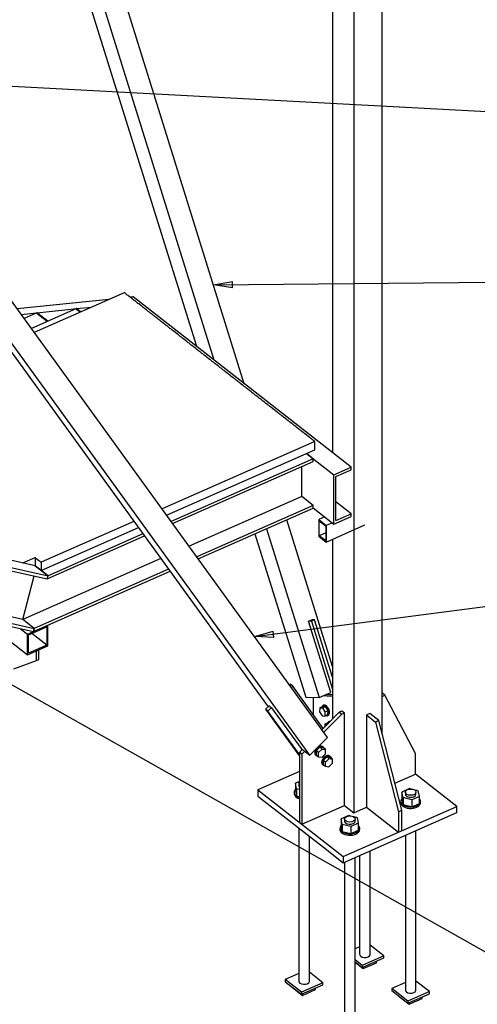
# Paper-space layout 'A0 Advance Steel' of a CAD drawing. Header units: millimetres. Extents: x 292 to 712, y 182 to 776.
# Tile 17 of 61: x 472 to 496, y 321 to 373. Entities that reach past the tile are written whole.
import ezdxf

# ---------------------------------------------------------------- set-up
doc = ezdxf.new("R2010")
doc.units = ezdxf.units.MM
doc.layers.get('0').update_dxf_attribs({"linetype": 'CONTINUOUS'})
for name, color, linetype in [('AS_Belki', 145, 'CONTINUOUS'), ('AS_Blachy', 30, 'CONTINUOUS'), ('AS_Kotwy', 9, 'CONTINUOUS'), ('AS_Kraty', 9, 'CONTINUOUS'), ('AS_Schody', 253, 'CONTINUOUS'), ('AS_Sruby', 9, 'CONTINUOUS')]:
    doc.layers.add(name, color=color, linetype=linetype)

psp = doc.layouts.new('A0 Advance Steel')

# ---------------------------------------------------------------- hatches: boundary and pattern name
at = {"layer": 'AS_Kraty', "extrusion": (-7.6233e-17, 0.809331, 0.587353)}
h = psp.add_hatch(dxfattribs=at)
h.set_pattern_fill('GRATE', color=9, scale=0.266667, angle=-142.9443, style=0)
h.set_pattern_definition([(217.0557, (-473.52048, -32669.24063), (0.1275485, -0.1689205), []), (307.0557, (-473.5205, -32669.2406), (0.675682, 0.510194), [])])
h.paths.add_polyline_path([(-463.077, -32671.718), (-463.117, -32671.664), (-461.22, -32670.149), (-469.231, -32659.49), (-469.279, -32659.443), (-472.07, -32658.376), (-472.77, -32658.821), (-473.05, -32658.447), (-477.922, -32662.126), (-471.225, -32677.87)], flags=0)
h.paths.add_polyline_path([(-472.706, -32678.989), (-479.403, -32663.244), (-487.406, -32669.288), (-477.433, -32682.558), (-477.422, -32682.55)], flags=0)
h = psp.add_hatch(dxfattribs=at)
h.set_pattern_fill('GRATE', color=9, scale=0.266667, angle=-143.074, style=0)
h.set_pattern_definition([(216.926, (-467.51924, -32681.52855), (0.127166, -0.169209), []), (306.926, (-467.5192, -32681.52855), (0.676835, 0.50866), [])])
h.paths.add_polyline_path([(-462.616, -32680.012), (-462.616, -32679.011), (-462.713, -32679), (-471.061, -32685.275), (-470.712, -32686.096)], flags=0)
h.paths.add_polyline_path([(-472.195, -32687.211), (-472.544, -32686.389), (-473.362, -32687.004), (-472.841, -32687.696)], flags=0)
h = psp.add_hatch(dxfattribs=at)
h.set_pattern_fill('GRATE', color=9, scale=0.266667, angle=-143.074, style=0)
h.set_pattern_definition([(216.926, (-469.60195, -32678.75726), (0.127166, -0.169209), []), (306.926, (-469.60195, -32678.7573), (0.676835, 0.50866), [])])
h.paths.add_polyline_path([(-462.766, -32675.788), (-462.926, -32675.575), (-462.997, -32675.545), (-463.052, -32675.586), (-471.204, -32681.796), (-471.178, -32681.859), (-471.097, -32682.049)], flags=0)
h.paths.add_polyline_path([(-472.58, -32683.163), (-472.687, -32682.911), (-475.084, -32684.712), (-474.924, -32684.925)], flags=0)

# ---------------------------------------------------------------- linework, layer by layer
at = {"color": 0, "linetype": 'ByBlock', "lineweight": -2}
for p, q in [((482.122, 359.221), (483.12, 359.397)), ((483.123, 359.064), (482.122, 359.221)), ((483.123, 359.064), (483.12, 359.397)), ((484.282, 340.724), (485.252, 341.018)), ((485.295, 340.688), (484.282, 340.724)), ((485.295, 340.688), (485.252, 341.018))]:
    psp.add_line(p, q, dxfattribs=at)
at = {"color": 7}
for points in [[(463.001, 370.113), (520.758, 367.028), (537.648, 367.028)], [(482.122, 359.221), (520.758, 359.576), (537.648, 359.576)], [(484.282, 340.724), (520.758, 345.488), (537.648, 345.488)], [(461.051, 344.102), (520.758, 310.427), (530.078, 310.427)]]:
    psp.add_lwpolyline(points, dxfattribs=at)
at = {"layer": 'AS_Belki', "linetype": 'Continuous', "ltscale": 0.15}
for p, q in [((489.501, 484.716), (489.501, 331.465)), ((490.993, 335.605), (490.993, 484.716)), ((488.38, 382.514), (488.38, 350.396)), ((483.744, 354.018), (476.219, 378.147)), ((474.544, 377.408), (481.224, 355.988)), ((475.153, 377.677), (482.141, 355.272)), ((488.12, 335.424), (463.001, 370.113)), ((487.188, 334.488), (462.069, 369.177)), ((463.265, 367.046), (484.99, 337.043)), ((488.38, 339.155), (485.974, 346.868)), ((487.973, 347.016), (487.653, 346.875)), ((487.653, 346.875), (488.054, 346.561)), ((487.653, 346.875), (487.653, 346.011)), ((487.685, 346.806), (488.022, 346.543)), ((487.685, 346.029), (487.685, 346.806)), ((484.908, 346.398), (487.675, 337.525)), ((488.022, 346.543), (488.022, 345.766)), ((488.373, 346.703), (488.054, 346.561)), ((488.054, 345.698), (490.087, 346.596)), ((488.054, 346.561), (488.054, 345.698)), ((484.299, 346.129), (486.975, 337.548)), ((487.653, 346.011), (488.054, 345.698)), ((488.022, 346.178), (487.685, 346.029)), ((488.022, 345.766), (487.685, 346.029)), ((488.38, 345.842), (488.38, 336.39)), ((470.045, 341.578), (472.351, 339.776)), ((487.116, 341.535), (487.297, 341.615)), ((487.297, 341.615), (487.308, 341.62)), ((487.308, 341.62), (487.309, 341.615)), ((471.982, 341.143), (472.351, 340.855)), ((472.351, 340.855), (473.417, 341.325)), ((472.405, 340.824), (473.364, 341.248)), ((473.364, 341.248), (473.364, 340.277)), ((473.417, 340.246), (473.417, 341.325)), ((488.283, 337.793), (487.116, 341.535)), ((472.351, 339.776), (472.351, 340.855)), ((472.405, 339.853), (472.405, 340.824)), ((473.364, 340.277), (472.57, 340.897)), ((472.351, 339.776), (473.417, 340.246)), ((473.364, 340.277), (472.405, 339.853)), ((486.975, 337.548), (487.675, 337.525)), ((487.675, 337.525), (488.283, 337.793)), ((485.041, 337.094), (485.035, 337.102)), ((485.035, 337.102), (485.043, 337.096)), ((485.043, 337.096), (485.179, 336.99)), ((485.179, 336.99), (486.732, 334.845)), ((487.188, 334.488), (488.12, 335.424)), ((486.732, 334.845), (487.188, 334.488)), ((489.005, 331.854), (489.501, 331.465)), ((489.501, 331.465), (490.162, 331.757))]:
    psp.add_line(p, q, dxfattribs=at)
at = {"layer": 'AS_Blachy', "linetype": 'Continuous', "ltscale": 0.15}
for p, q in [((472.833, 357.747), (472.801, 357.733)), ((472.848, 357.697), (472.801, 357.733)), ((473.407, 357.299), (472.833, 357.747)), ((473.082, 357.514), (472.848, 357.697)), ((474.916, 357.965), (474.884, 357.951)), ((475.074, 357.802), (474.884, 357.951)), ((475.137, 357.792), (474.916, 357.965)), ((475.105, 357.778), (475.074, 357.802)), ((473.375, 357.285), (473.082, 357.514)), ((487.437, 341.61), (487.267, 341.535)), ((487.437, 341.61), (487.297, 341.615)), ((488.38, 338.588), (487.437, 341.61)), ((487.267, 341.535), (487.127, 341.54)), ((487.267, 341.535), (488.38, 337.966)), ((472.948, 339.519), (472.948, 340.039)), ((472.82, 339.462), (472.82, 339.983)), ((472.82, 339.462), (472.948, 339.519)), ((471.626, 339.034), (472.82, 339.462)), ((486.161, 338.218), (486.123, 338.181)), ((486.289, 338.118), (486.161, 338.218)), ((486.289, 338.118), (486.219, 338.048)), ((487.894, 335.902), (486.289, 338.118)), ((487.358, 337.535), (487.358, 336.641)), ((488.074, 337.601), (487.863, 337.608)), ((488.38, 337.671), (488.033, 337.683)), ((488.346, 337.592), (488.074, 337.601)), ((488.38, 337.591), (488.346, 337.592)), ((491.008, 337.751), (490.993, 337.744)), ((490.993, 337.587), (491.136, 337.651)), ((491.136, 337.651), (491.008, 337.751)), ((492.735, 334.579), (491.136, 337.651)), ((485.043, 337.096), (484.856, 336.909)), ((485.171, 336.996), (484.985, 336.809)), ((484.856, 336.909), (486.638, 334.449)), ((484.985, 336.809), (484.856, 336.909)), ((486.638, 334.525), (484.985, 336.809)), ((488.864, 336.647), (487.92, 335.7)), ((488.736, 336.748), (487.952, 335.961)), ((488.876, 336.81), (488.736, 336.748)), ((488.736, 336.748), (488.864, 336.647)), ((489.005, 336.71), (488.864, 336.647)), ((489.005, 336.71), (488.876, 336.81)), ((489.005, 331.854), (489.005, 336.71)), ((490.333, 336.688), (490.162, 336.613)), ((490.162, 336.613), (490.643, 336.237)), ((490.162, 336.613), (490.162, 331.757)), ((490.813, 336.313), (490.333, 336.688)), ((487.894, 335.902), (487.824, 335.832)), ((487.952, 335.961), (487.894, 335.902)), ((490.813, 336.313), (490.643, 336.237)), ((490.643, 336.237), (491.844, 331.521)), ((492.015, 331.597), (490.813, 336.313)), ((486.793, 334.797), (486.638, 334.642)), ((486.766, 334.542), (486.638, 334.642)), ((486.638, 334.642), (486.638, 330.966)), ((486.921, 334.697), (486.766, 334.542)), ((486.766, 334.542), (486.766, 330.865)), ((492.735, 333.5), (492.735, 334.579)), ((486.638, 333.63), (484.459, 332.669)), ((491.652, 333.022), (492.735, 333.5)), ((494.914, 331.797), (492.735, 333.5)), ((484.459, 332.669), (488.945, 329.163)), ((484.459, 332.669), (484.459, 332.345)), ((484.459, 332.345), (487.904, 329.653)), ((486.766, 330.865), (489.005, 331.854)), ((488.945, 329.163), (494.914, 331.797)), ((490.162, 331.757), (491.844, 330.442)), ((494.914, 331.474), (494.914, 331.797)), ((488.945, 328.839), (494.914, 331.474)), ((491.844, 331.521), (492.015, 331.597)), ((491.844, 331.521), (491.844, 330.442)), ((492.015, 330.518), (492.015, 331.597)), ((486.638, 330.966), (486.766, 330.865)), ((487.904, 329.653), (488.945, 328.839)), ((488.945, 329.163), (488.945, 328.839))]:
    psp.add_line(p, q, dxfattribs=at)
at = {"layer": 'AS_Kotwy', "linetype": 'Continuous', "ltscale": 0.15}
for p, q in [((486.638, 333.118), (486.426, 333.024)), ((486.486, 332.732), (486.426, 333.024)), ((486.426, 333.024), (486.426, 332.657)), ((486.609, 333.04), (486.609, 332.932)), ((486.367, 332.525), (486.367, 332.449)), ((486.426, 332.657), (486.486, 332.365)), ((486.638, 332.694), (486.486, 332.732)), ((486.486, 332.732), (486.486, 332.365)), ((486.486, 332.365), (486.638, 332.327)), ((492.427, 332.734), (492.026, 332.557)), ((492.087, 332.265), (492.026, 332.557)), ((492.026, 332.557), (492.026, 332.19)), ((492.547, 332.15), (492.087, 332.265)), ((492.087, 332.265), (492.087, 331.898)), ((492.21, 332.573), (492.21, 332.465)), ((492.513, 332.712), (492.427, 332.734)), ((492.948, 332.327), (492.547, 332.15)), ((492.887, 332.619), (492.66, 332.676)), ((492.764, 332.419), (492.764, 332.527)), ((492.948, 332.327), (492.887, 332.619)), ((492.948, 331.96), (492.948, 332.327)), ((491.968, 332.058), (491.968, 331.983)), ((492.026, 332.19), (492.087, 331.898)), ((492.087, 331.898), (492.547, 331.783)), ((492.547, 332.15), (492.547, 331.783)), ((492.547, 331.783), (492.948, 331.96)), ((493.006, 332.017), (493.006, 332.092)), ((489.229, 331.322), (488.829, 331.146)), ((489.315, 331.301), (489.229, 331.322)), ((489.69, 331.207), (489.462, 331.264)), ((488.889, 330.854), (488.829, 331.146)), ((488.829, 331.146), (488.829, 330.779)), ((488.829, 330.779), (488.889, 330.487)), ((489.35, 330.739), (488.889, 330.854)), ((488.889, 330.854), (488.889, 330.487)), ((489.012, 331.162), (489.012, 331.054)), ((489.75, 330.915), (489.35, 330.739)), ((489.35, 330.739), (489.35, 330.372)), ((489.567, 331.007), (489.567, 331.115)), ((489.75, 330.915), (489.69, 331.207)), ((489.75, 330.548), (489.75, 330.915)), ((486.609, 330.665), (486.609, 322.637)), ((487.163, 322.591), (487.163, 330.231)), ((488.77, 330.647), (488.77, 330.571)), ((488.889, 330.487), (489.35, 330.372)), ((489.35, 330.372), (489.75, 330.548)), ((489.808, 330.605), (489.808, 330.681)), ((492.21, 330.28), (492.21, 322.17)), ((492.764, 322.124), (492.764, 330.525)), ((489.807, 329.219), (489.807, 324.049)), ((490.361, 324.002), (490.361, 329.464)), ((489.012, 328.869), (489.012, 320.759)), ((489.567, 320.713), (489.567, 329.113)), ((491.074, 323.943), (490.361, 324.5)), ((489.807, 324.423), (489.567, 324.317)), ((489.943, 323.444), (489.567, 323.739)), ((489.567, 323.631), (489.943, 323.336)), ((489.567, 323.617), (489.998, 323.28)), ((491.074, 323.943), (489.943, 323.444)), ((489.943, 323.336), (491.074, 323.835)), ((489.998, 323.28), (490.691, 323.586)), ((490.691, 323.586), (490.691, 323.666)), ((491.074, 323.835), (491.074, 323.943)), ((486.609, 323.011), (485.896, 322.697)), ((487.876, 322.532), (487.163, 323.089)), ((489.943, 323.444), (489.943, 323.336)), ((489.998, 323.36), (489.998, 323.28)), ((486.746, 322.033), (485.896, 322.697)), ((485.896, 322.697), (485.896, 322.589)), ((485.896, 322.589), (486.746, 321.925)), ((487.876, 322.532), (486.746, 322.033)), ((486.746, 321.925), (487.876, 322.424)), ((487.876, 322.424), (487.876, 322.532)), ((492.21, 322.545), (491.497, 322.23)), ((493.477, 322.065), (492.764, 322.622)), ((486.279, 322.289), (486.279, 322.276)), ((486.279, 322.276), (486.8, 321.869)), ((486.746, 322.033), (486.746, 321.925)), ((486.8, 321.869), (487.493, 322.175)), ((486.8, 321.949), (486.8, 321.869)), ((487.493, 322.175), (487.493, 322.255)), ((492.346, 321.566), (491.497, 322.23)), ((491.497, 322.23), (491.497, 322.122)), ((491.497, 322.122), (492.346, 321.458)), ((493.477, 322.065), (492.346, 321.566)), ((492.346, 321.458), (493.477, 321.957)), ((493.477, 321.957), (493.477, 322.065)), ((491.88, 321.823), (491.88, 321.809)), ((491.88, 321.809), (492.401, 321.402)), ((492.346, 321.566), (492.346, 321.458)), ((492.401, 321.402), (493.094, 321.708)), ((492.401, 321.482), (492.401, 321.402)), ((493.094, 321.708), (493.094, 321.788))]:
    psp.add_line(p, q, dxfattribs=at)
at = {"layer": 'AS_Kotwy', "linetype": 'Continuous', "ltscale": 0.15, "extrusion": (-1.11022e-16, 0.809331, 0.587353)}
for centre in [(-492.487, -195.324, 269.143), (-489.289, -194.495, 268.001)]:
    psp.add_circle(centre, 0.28, dxfattribs=at)
for centre, radius, start, end in [((-486.886, -195.598, 269.521), 0.28, 333.7839, 25.3579), ((-486.886, -195.535, 269.433), 0.28, 351.926, 25.3579), ((-486.886, -195.319, 269.136), 0.52, 332.7969, 61.4074), ((-486.886, -195.275, 269.075), 0.52, 3.176, 61.4074), ((-490.084, -190.317, 262.244), 0.28, 351.926, 171.926), ((-486.886, -189.488, 261.102), 0.28, 351.926, 171.926), ((-492.487, -189.214, 260.724), 0.28, 351.926, 171.926)]:
    psp.add_arc(centre, radius, start, end, dxfattribs=at)
at = {"layer": 'AS_Kotwy', "linetype": 'Continuous', "ltscale": 0.15, "extrusion": (2.6446e-15, 0.809331, 0.587353)}
for centre in [(-492.487, -195.261, 269.056), (-489.289, -194.432, 267.913)]:
    psp.add_arc(centre, 0.28, 351.926, 171.926, dxfattribs=at)
at = {"layer": 'AS_Kotwy', "linetype": 'Continuous', "ltscale": 0.15, "extrusion": (6.20597e-16, 0.809331, 0.587353)}
for centre in [(-492.487, -195.045, 268.759), (-489.289, -194.216, 267.616)]:
    psp.add_arc(centre, 0.52, 332.7969, 207.3777, dxfattribs=at)
at = {"layer": 'AS_Kotwy', "linetype": 'Continuous', "ltscale": 0.15, "extrusion": (1.33631e-15, 0.809331, 0.587353)}
for centre in [(-492.487, -195.001, 268.698), (-489.289, -194.172, 267.555)]:
    psp.add_arc(centre, 0.52, 3.176, 183.176, dxfattribs=at)
at = {"layer": 'AS_Kraty', "linetype": 'Continuous', "ltscale": 0.15}
for p, q in [((477.422, 358.801), (472.701, 356.717)), ((477.433, 358.806), (477.422, 358.801)), ((477.473, 358.775), (477.433, 358.806)), ((477.513, 358.743), (477.473, 358.775)), ((477.593, 358.681), (477.513, 358.743)), ((477.633, 358.649), (477.593, 358.681)), ((477.673, 358.618), (477.633, 358.649)), ((477.754, 358.555), (477.673, 358.618)), ((477.794, 358.524), (477.754, 358.555)), ((477.874, 358.462), (477.794, 358.524)), ((477.914, 358.43), (477.874, 358.462)), ((477.954, 358.399), (477.914, 358.43)), ((477.994, 358.368), (477.954, 358.399)), ((478.034, 358.336), (477.994, 358.368)), ((478.074, 358.305), (478.034, 358.336)), ((478.114, 358.274), (478.074, 358.305)), ((478.154, 358.242), (478.114, 358.274)), ((478.194, 358.211), (478.154, 358.242)), ((478.314, 358.117), (478.194, 358.211)), ((472.801, 357.733), (472.168, 357.454)), ((474.884, 357.951), (472.553, 356.922)), ((472.881, 357.671), (472.841, 357.702)), ((473.082, 357.514), (472.881, 357.671)), ((474.924, 357.919), (474.884, 357.951)), ((474.964, 357.888), (474.924, 357.919)), ((475.044, 357.826), (474.964, 357.888)), ((475.084, 357.794), (475.044, 357.826)), ((475.105, 357.778), (475.084, 357.794)), ((478.354, 358.086), (478.314, 358.117)), ((478.434, 358.023), (478.354, 358.086)), ((478.475, 357.992), (478.434, 358.023)), ((478.515, 357.961), (478.475, 357.992)), ((478.595, 357.898), (478.515, 357.961)), ((478.635, 357.867), (478.595, 357.898)), ((478.675, 357.836), (478.635, 357.867)), ((478.715, 357.804), (478.675, 357.836)), ((478.755, 357.773), (478.715, 357.804)), ((478.835, 357.71), (478.755, 357.773)), ((478.875, 357.679), (478.835, 357.71)), ((478.915, 357.648), (478.875, 357.679)), ((478.995, 357.585), (478.915, 357.648)), ((473.122, 357.483), (473.082, 357.514)), ((473.362, 357.295), (473.322, 357.326)), ((473.375, 357.285), (473.362, 357.295)), ((479.035, 357.554), (478.995, 357.585)), ((479.075, 357.523), (479.035, 357.554)), ((479.155, 357.46), (479.075, 357.523)), ((479.195, 357.429), (479.155, 357.46)), ((479.236, 357.397), (479.195, 357.429)), ((479.276, 357.366), (479.236, 357.397)), ((479.316, 357.335), (479.276, 357.366)), ((479.396, 357.272), (479.316, 357.335)), ((479.436, 357.241), (479.396, 357.272)), ((479.556, 357.147), (479.436, 357.241)), ((479.596, 357.116), (479.556, 357.147)), ((479.636, 357.084), (479.596, 357.116)), ((479.676, 357.053), (479.636, 357.084)), ((479.716, 357.022), (479.676, 357.053)), ((479.756, 356.99), (479.716, 357.022)), ((479.796, 356.959), (479.756, 356.99)), ((479.836, 356.928), (479.796, 356.959)), ((479.876, 356.896), (479.836, 356.928)), ((479.956, 356.834), (479.876, 356.896)), ((479.996, 356.803), (479.956, 356.834)), ((480.117, 356.709), (479.996, 356.803)), ((480.157, 356.677), (480.117, 356.709)), ((480.237, 356.615), (480.157, 356.677)), ((480.277, 356.583), (480.237, 356.615)), ((480.317, 356.552), (480.277, 356.583)), ((480.357, 356.521), (480.317, 356.552)), ((480.397, 356.49), (480.357, 356.521)), ((480.437, 356.458), (480.397, 356.49)), ((480.477, 356.427), (480.437, 356.458)), ((480.517, 356.396), (480.477, 356.427)), ((480.557, 356.364), (480.517, 356.396)), ((480.637, 356.302), (480.557, 356.364)), ((480.677, 356.27), (480.637, 356.302)), ((480.717, 356.239), (480.677, 356.27)), ((480.798, 356.176), (480.717, 356.239)), ((480.838, 356.145), (480.798, 356.176)), ((480.878, 356.114), (480.838, 356.145)), ((480.918, 356.083), (480.878, 356.114)), ((480.958, 356.051), (480.918, 356.083)), ((481.038, 355.989), (480.958, 356.051)), ((481.078, 355.957), (481.038, 355.989)), ((481.118, 355.926), (481.078, 355.957)), ((481.198, 355.863), (481.118, 355.926)), ((481.238, 355.832), (481.198, 355.863)), ((481.358, 355.738), (481.238, 355.832)), ((481.398, 355.707), (481.358, 355.738)), ((481.438, 355.676), (481.398, 355.707)), ((481.478, 355.644), (481.438, 355.676)), ((481.518, 355.613), (481.478, 355.644)), ((481.559, 355.582), (481.518, 355.613)), ((481.599, 355.55), (481.559, 355.582)), ((481.639, 355.519), (481.599, 355.55)), ((481.679, 355.488), (481.639, 355.519)), ((481.759, 355.425), (481.679, 355.488)), ((481.799, 355.394), (481.759, 355.425)), ((481.919, 355.3), (481.799, 355.394)), ((481.959, 355.269), (481.919, 355.3)), ((482.039, 355.206), (481.959, 355.269)), ((482.079, 355.175), (482.039, 355.206)), ((482.119, 355.144), (482.079, 355.175)), ((482.159, 355.112), (482.119, 355.144)), ((482.199, 355.081), (482.159, 355.112)), ((482.279, 355.018), (482.199, 355.081)), ((482.32, 354.987), (482.279, 355.018)), ((482.36, 354.956), (482.32, 354.987)), ((482.44, 354.893), (482.36, 354.956)), ((482.48, 354.862), (482.44, 354.893)), ((482.52, 354.83), (482.48, 354.862)), ((482.6, 354.768), (482.52, 354.83)), ((482.64, 354.737), (482.6, 354.768)), ((482.68, 354.705), (482.64, 354.737)), ((482.72, 354.674), (482.68, 354.705)), ((482.76, 354.643), (482.72, 354.674)), ((482.84, 354.58), (482.76, 354.643)), ((482.88, 354.549), (482.84, 354.58)), ((482.92, 354.517), (482.88, 354.549)), ((483, 354.455), (482.92, 354.517)), ((483.04, 354.424), (483, 354.455)), ((483.161, 354.33), (483.04, 354.424)), ((483.201, 354.298), (483.161, 354.33)), ((483.241, 354.267), (483.201, 354.298)), ((483.281, 354.236), (483.241, 354.267)), ((483.321, 354.204), (483.281, 354.236)), ((483.401, 354.142), (483.321, 354.204)), ((483.441, 354.111), (483.401, 354.142)), ((483.481, 354.079), (483.441, 354.111)), ((483.561, 354.017), (483.481, 354.079)), ((483.601, 353.985), (483.561, 354.017)), ((483.681, 353.923), (483.601, 353.985)), ((483.721, 353.891), (483.681, 353.923)), ((483.761, 353.86), (483.721, 353.891)), ((483.801, 353.829), (483.761, 353.86)), ((483.842, 353.798), (483.801, 353.829)), ((483.882, 353.766), (483.842, 353.798)), ((483.922, 353.735), (483.882, 353.766)), ((483.962, 353.704), (483.922, 353.735)), ((484.002, 353.672), (483.962, 353.704)), ((484.122, 353.578), (484.002, 353.672)), ((484.162, 353.547), (484.122, 353.578)), ((484.242, 353.484), (484.162, 353.547)), ((484.282, 353.453), (484.242, 353.484)), ((484.322, 353.422), (484.282, 353.453)), ((484.402, 353.359), (484.322, 353.422)), ((484.442, 353.328), (484.402, 353.359)), ((484.482, 353.297), (484.442, 353.328)), ((484.522, 353.265), (484.482, 353.297)), ((484.562, 353.234), (484.522, 353.265)), ((484.643, 353.171), (484.562, 353.234)), ((484.683, 353.14), (484.643, 353.171)), ((484.723, 353.109), (484.683, 353.14)), ((484.803, 353.046), (484.723, 353.109)), ((484.843, 353.015), (484.803, 353.046)), ((484.883, 352.984), (484.843, 353.015)), ((484.963, 352.921), (484.883, 352.984)), ((485.003, 352.89), (484.963, 352.921)), ((485.043, 352.858), (485.003, 352.89)), ((485.083, 352.827), (485.043, 352.858)), ((485.123, 352.796), (485.083, 352.827)), ((485.203, 352.733), (485.123, 352.796)), ((485.243, 352.702), (485.203, 352.733)), ((485.364, 352.608), (485.243, 352.702)), ((485.404, 352.577), (485.364, 352.608)), ((485.484, 352.514), (485.404, 352.577)), ((485.524, 352.483), (485.484, 352.514)), ((485.564, 352.451), (485.524, 352.483)), ((485.604, 352.42), (485.564, 352.451)), ((485.644, 352.389), (485.604, 352.42)), ((485.684, 352.358), (485.644, 352.389)), ((485.724, 352.326), (485.684, 352.358)), ((485.764, 352.295), (485.724, 352.326)), ((485.804, 352.264), (485.764, 352.295)), ((485.924, 352.17), (485.804, 352.264)), ((485.964, 352.138), (485.924, 352.17)), ((486.044, 352.076), (485.964, 352.138)), ((486.084, 352.045), (486.044, 352.076)), ((486.125, 352.013), (486.084, 352.045)), ((486.205, 351.951), (486.125, 352.013)), ((486.245, 351.919), (486.205, 351.951)), ((486.285, 351.888), (486.245, 351.919)), ((486.325, 351.857), (486.285, 351.888)), ((486.365, 351.825), (486.325, 351.857)), ((486.445, 351.763), (486.365, 351.825)), ((486.485, 351.732), (486.445, 351.763)), ((486.525, 351.7), (486.485, 351.732)), ((486.605, 351.638), (486.525, 351.7)), ((486.645, 351.606), (486.605, 351.638)), ((486.685, 351.575), (486.645, 351.606)), ((486.725, 351.544), (486.685, 351.575)), ((486.765, 351.512), (486.725, 351.544)), ((486.845, 351.45), (486.765, 351.512)), ((486.885, 351.419), (486.845, 351.45)), ((486.926, 351.387), (486.885, 351.419)), ((487.446, 350.98), (479.421, 347.438)), ((487.006, 351.325), (486.926, 351.387)), ((487.046, 351.293), (487.006, 351.325)), ((487.166, 351.199), (487.046, 351.293)), ((487.206, 351.168), (487.166, 351.199)), ((487.246, 351.137), (487.206, 351.168)), ((487.286, 351.105), (487.246, 351.137)), ((487.326, 351.074), (487.286, 351.105)), ((487.366, 351.043), (487.326, 351.074)), ((487.406, 351.012), (487.366, 351.043)), ((487.446, 350.98), (487.406, 351.012)), ((487.446, 350.549), (487.446, 350.98)), ((479.657, 347.111), (487.446, 350.549)), ((477.938, 346.783), (473.066, 344.632)), ((473.066, 344.201), (478.175, 346.456)), ((472.097, 344.597), (472.745, 344.883)), ((472.745, 344.883), (472.77, 344.864)), ((472.745, 344.883), (472.745, 344.451)), ((472.77, 344.864), (472.81, 344.832)), ((472.81, 344.832), (472.85, 344.801)), ((472.85, 344.801), (472.93, 344.739)), ((472.93, 344.739), (472.97, 344.707)), ((472.97, 344.707), (473.05, 344.645)), ((472.745, 344.451), (472.982, 344.266)), ((472.982, 344.266), (473.066, 344.201)), ((473.05, 344.645), (473.066, 344.632)), ((473.066, 344.632), (473.066, 344.201))]:
    psp.add_line(p, q, dxfattribs=at)
at = {"layer": 'AS_Schody', "linetype": 'Continuous', "ltscale": 0.15}
for p, q in [((476.624, 358.449), (471.811, 357.946)), ((477.905, 358.582), (477.741, 358.565)), ((477.905, 358.582), (477.786, 358.53)), ((489.359, 349.63), (477.905, 358.582)), ((472.017, 357.662), (474.315, 357.902)), ((474.315, 357.902), (474.916, 357.965)), ((474.916, 357.965), (475.718, 358.049)), ((487.37, 350.074), (479.899, 346.776)), ((479.976, 346.67), (487.37, 349.934)), ((487.37, 350.074), (487.009, 350.356)), ((487.012, 350.357), (488.453, 349.23)), ((487.37, 349.934), (487.37, 350.074)), ((486.765, 348.097), (486.765, 349.667)), ((488.453, 349.23), (489.359, 349.63)), ((488.555, 349.134), (489.359, 349.49)), ((489.359, 349.49), (489.359, 349.63)), ((451.047, 348.942), (473.426, 343.919)), ((488.453, 346.64), (488.453, 349.23)), ((488.555, 346.825), (488.555, 349.134)), ((450.98, 348.789), (473.385, 343.76)), ((486.765, 348.097), (480.838, 345.481)), ((487.37, 347.624), (486.765, 348.097)), ((489.359, 347.18), (488.555, 347.809)), ((487.37, 347.624), (481.243, 344.92)), ((481.32, 344.814), (487.37, 347.484)), ((487.37, 347.484), (487.37, 347.624)), ((487.37, 347.487), (488.453, 346.64)), ((488.453, 346.64), (489.359, 347.04)), ((488.555, 346.825), (489.359, 347.18)), ((489.359, 347.04), (489.359, 347.18)), ((449.869, 346.274), (472.702, 341.15)), ((472.097, 341.622), (450.004, 346.581)), ((472.745, 344.451), (463.589, 346.506)), ((449.801, 346.122), (472.66, 340.991)), ((473.385, 343.76), (478.493, 346.016)), ((478.416, 346.122), (473.426, 343.919)), ((479.355, 344.826), (472.097, 341.622)), ((479.761, 344.266), (472.702, 341.15)), ((472.982, 344.266), (472.745, 344.451)), ((473.066, 344.201), (472.982, 344.266)), ((473.066, 344.201), (472.982, 344.266)), ((473.426, 343.919), (473.066, 344.201)), ((473.066, 344.201), (473.426, 343.919)), ((473.417, 341.325), (479.838, 344.159)), ((472.097, 341.622), (472.696, 343.915)), ((473.385, 343.76), (473.426, 343.919)), ((472.702, 341.15), (472.097, 341.622)), ((472.66, 340.991), (472.702, 341.15)), ((472.702, 341.15), (472.66, 340.991))]:
    psp.add_line(p, q, dxfattribs=at)
at = {"layer": 'AS_Sruby', "linetype": 'Continuous', "ltscale": 0.15}
for p, q in [((487.705, 336.99), (487.703, 336.776)), ((487.865, 337.06), (487.705, 336.99)), ((487.705, 336.99), (487.845, 336.985)), ((487.845, 336.985), (488.005, 337.056)), ((487.845, 336.985), (487.983, 336.767)), ((488.005, 337.056), (487.865, 337.06)), ((487.931, 337.131), (487.889, 337.112)), ((488.143, 336.838), (488.005, 337.056)), ((487.703, 336.776), (487.84, 336.558)), ((487.84, 336.558), (487.98, 336.553)), ((487.983, 336.767), (487.98, 336.553)), ((487.98, 336.553), (488.14, 336.624)), ((487.983, 336.767), (488.143, 336.838)), ((488.117, 336.572), (488.159, 336.591)), ((488.14, 336.624), (488.143, 336.838)), ((487.978, 336.117), (487.976, 335.985)), ((488.138, 336.187), (487.978, 336.117)), ((487.978, 336.117), (488.103, 336.113)), ((488.176, 336.186), (488.138, 336.187)), ((488.204, 336.258), (488.161, 336.239)), ((487.716, 334.911), (487.529, 334.724)), ((487.836, 334.817), (487.716, 334.911)), ((487.898, 334.88), (487.716, 334.911)), ((487.891, 334.926), (487.859, 334.951)), ((488.019, 334.786), (487.898, 334.88)), ((487.501, 334.486), (487.533, 334.461)), ((487.529, 334.724), (487.526, 334.506)), ((487.526, 334.506), (487.646, 334.413)), ((487.65, 334.63), (487.529, 334.724)), ((487.646, 334.413), (487.65, 334.63)), ((487.646, 334.413), (487.829, 334.382)), ((487.65, 334.63), (487.836, 334.817)), ((487.829, 334.382), (488.015, 334.569)), ((487.836, 334.817), (488.019, 334.786)), ((488.078, 334.41), (487.892, 334.223)), ((488.015, 334.569), (488.019, 334.786)), ((488.198, 334.316), (488.078, 334.41)), ((488.261, 334.38), (488.078, 334.41)), ((488.253, 334.426), (488.221, 334.451)), ((488.381, 334.286), (488.261, 334.38)), ((487.864, 333.986), (487.896, 333.961)), ((487.892, 334.223), (487.888, 334.006)), ((487.888, 334.006), (488.008, 333.912)), ((488.012, 334.129), (487.892, 334.223)), ((488.008, 333.912), (488.012, 334.129)), ((488.008, 333.912), (488.191, 333.882)), ((488.012, 334.129), (488.198, 334.316)), ((488.191, 333.882), (488.377, 334.069)), ((488.198, 334.316), (488.381, 334.286)), ((488.377, 334.069), (488.381, 334.286))]:
    psp.add_line(p, q, dxfattribs=at)
at = {"layer": 'AS_Sruby', "linetype": 'Continuous', "ltscale": 0.15, "extrusion": (-0.799412, -0.352872, 0.486233)}
for centre, start, end in [((-111.089, 283.215, -508.977), 330.9091, 209.2195), ((-111.089, 283.237, -509.018), 358.0697, 178.0697), ((-110.181, 283.164, -508.887), 154.1851, 209.2196), ((-110.181, 283.187, -508.927), 160.8081, 178.0697)]:
    psp.add_arc(centre, 0.293, start, end, dxfattribs=at)
at = {"layer": 'AS_Sruby', "linetype": 'Continuous', "ltscale": 0.15, "extrusion": (-0.600783, 0.469537, -0.646989)}
for centre, end in [((-564.036, -115.277, -135.858), 206.1896), ((-563.865, -115.661, -136.311), 206.1895)]:
    psp.add_arc(centre, 0.293, 333.7245, end, dxfattribs=at)
at = {"layer": 'AS_Sruby', "linetype": 'Continuous', "ltscale": 0.15, "extrusion": (0.600783, -0.469537, 0.646989)}
for centre, start, end in [((564.036, -115.251, 135.827), 0.6845, 66.0743), ((564.036, -115.251, 135.827), 92.7947, 180.6845), ((563.865, -115.635, 136.28), 0.6845, 180.6845)]:
    psp.add_arc(centre, 0.293, start, end, dxfattribs=at)

doc.saveas('drawing.dxf')
